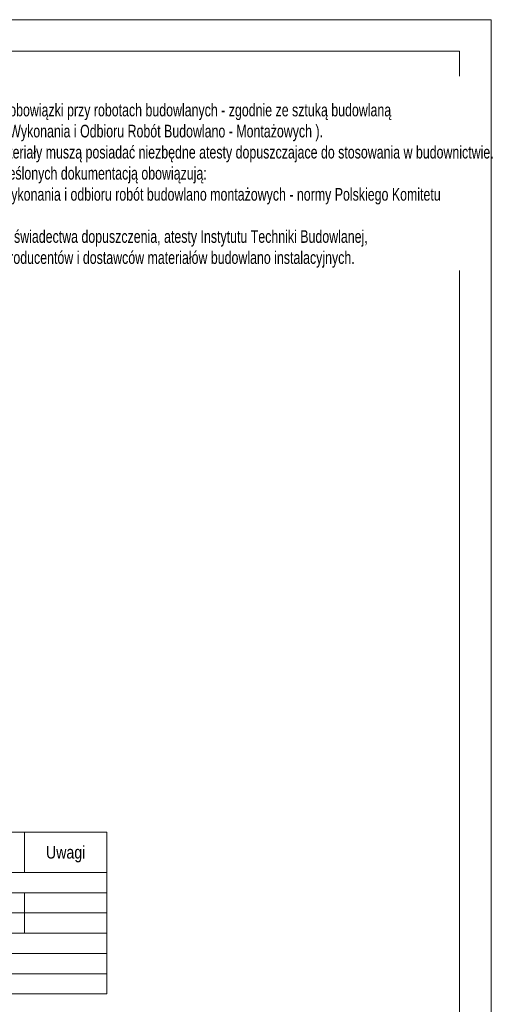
# Model space of a CAD drawing. Header units: millimetres. Extents: x 11149 to 111407, y -107619 to -23630.
# Tile 189 of 245: x 25566 to 25752, y -29749 to -29360. Entities that reach past the tile are written whole.
import ezdxf
from ezdxf.enums import TextEntityAlignment as Align

# ---------------------------------------------------------------- set-up
doc = ezdxf.new("R2010")
doc.units = ezdxf.units.MM
doc.header["$LTSCALE"] = 2
doc.layers.get('0').update_dxf_attribs({"plot": 0})
for name, color, linetype, lineweight in [('e-cad_cienkie', 1, 'Continuous', 9), ('e-cad_opisy', 7, 'Continuous', 9), ('Opisy', 7, 'Continuous', 13)]:
    doc.layers.add(name, color=color, linetype=linetype, lineweight=lineweight)
doc.styles.add('e-cad_1', font='arial.ttf', dxfattribs={"width": 0.7})

# ---------------------------------------------------------------- blocks, each defined once
blk = doc.blocks.new('A3_poziom')
for points in [[(0, 0), (420, 0), (420, 297), (0, 297)], [(30, 5), (415, 5), (415, 292), (30, 292)]]:
    blk.add_lwpolyline(points, close=True)

msp = doc.modelspace()

# ---------------------------------------------------------------- linework, layer by layer
at = {"layer": 'e-cad_cienkie', "ltscale": 0.5}
for points in [[(25535.03, -29697.22), (25567.53, -29697.22), (25567.53, -29681.22), (25535.03, -29681.22)], [(25567.53, -29697.22), (25600.03, -29697.22), (25600.03, -29681.22), (25567.53, -29681.22)], [(25277.53, -29705.22), (25600.03, -29705.22), (25600.03, -29697.22), (25277.53, -29697.22)], [(25535.03, -29713.22), (25567.53, -29713.22), (25567.53, -29705.22), (25535.03, -29705.22)], [(25567.53, -29713.22), (25600.03, -29713.22), (25600.03, -29705.22), (25567.53, -29705.22)], [(25535.03, -29721.22), (25567.53, -29721.22), (25567.53, -29713.22), (25535.03, -29713.22)], [(25567.53, -29721.22), (25600.03, -29721.22), (25600.03, -29713.22), (25567.53, -29713.22)], [(25535.03, -29729.22), (25600.03, -29729.22), (25600.03, -29721.22), (25535.03, -29721.22)], [(25535.03, -29737.22), (25600.03, -29737.22), (25600.03, -29729.22), (25535.03, -29729.22)], [(25535.03, -29745.22), (25600.03, -29745.22), (25600.03, -29737.22), (25535.03, -29737.22)]]:
    msp.add_lwpolyline(points, close=True, dxfattribs=at)

# ---------------------------------------------------------------- block references
at = {"layer": 'e-cad_opisy', "ltscale": 0.02, "xscale": 2.5, "yscale": 2.5, "zscale": 2.5}
msp.add_blockref('A3_poziom', (24701.87, -30102.55), dxfattribs=at)

# ---------------------------------------------------------------- texts
at = {"layer": 'e-cad_opisy', "ltscale": 0.5, "style": 'e-cad_1', "width": 0.8}
msp.add_text('Uwagi', height=5, dxfattribs=at).set_placement((25583.78, -29691.72), align=Align.CENTER)

# ---------------------------------------------------------------- next in the draw order: texts
at = {"layer": 'Opisy', "insert": (25512.87, -29384.93), "char_height": 5, "width": 227.5, "attachment_point": 1, "style": 'e-cad_1', "bg_fill": 2}
msp.add_mtext('UWAGI OGÓLNE:\\P1. Zakres wykonania i obowiązki przy robotach budowlanych - zgodnie ze sztuką budowlaną\\P( Warunki Techniczne Wykonania i Odbioru Robót Budowlano - Montażowych ).\\P2. Wszystkie użyte materiały muszą posiadać niezbędne atesty dopuszczajace do stosowania w budownictwie.\\P3. W sprawach nie określonych dokumentacją obowiązują:\\P- warunki techniczne wykonania i odbioru robót budowlano montażowych - normy Polskiego Komitetu Normalizacyjnego,\\P- instrukcje, wytyczne , świadectwa dopuszczenia, atesty Instytutu Techniki Budowlanej,\\P- warunki techniczne producentów i dostawców materiałów budowlano instalacyjnych.', dxfattribs=at)

doc.saveas('drawing.dxf')
